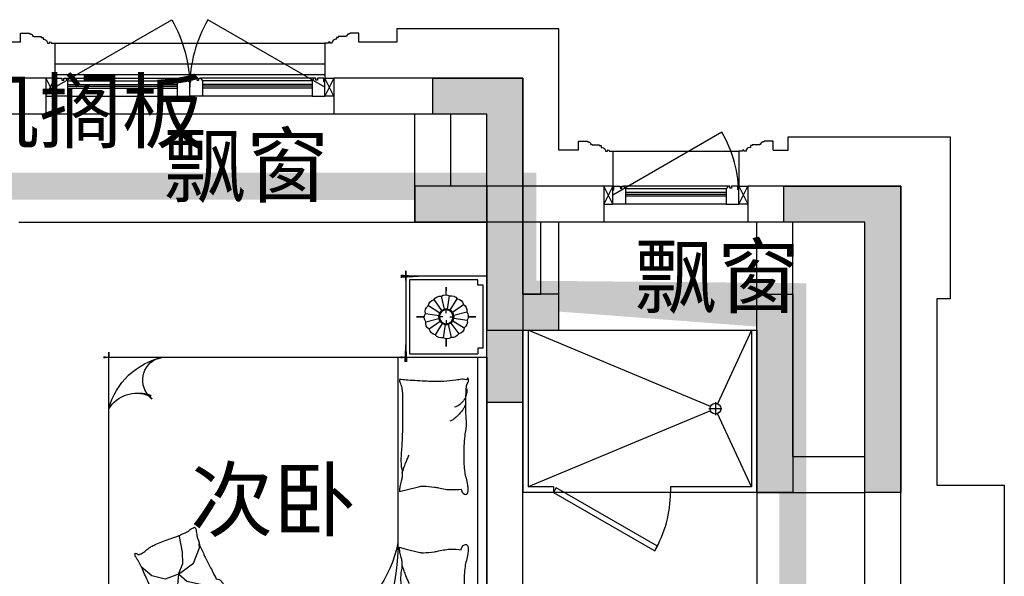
# Model space of a CAD drawing. Header units: millimetres. Extents: x 296296 to 297283, y 219875 to 220035.
# Tile 131 of 256: x 296816.59 to 296822.06, y 220021.12 to 220024.21. Entities that reach past the tile are written whole.
import ezdxf

# ---------------------------------------------------------------- set-up
doc = ezdxf.new("R2010")
doc.units = ezdxf.units.MM
doc.linetypes.add('185洋房-边套（报建版）-旧规$0$洋房户型$0$CONTINOUS', pattern=[0])
doc.linetypes.add('185洋房-边套（报建版）-旧规$0$洋房户型$0$XU-140-SF-N1$0$DASH', pattern=[0.35, 0.25, -0.1])
doc.layers.add('面积-计容-住宅-1', color=1, linetype='Continuous', lineweight=0)
doc.styles.get("Standard").update_dxf_attribs({"font": 'arial.ttf'})

# ---------------------------------------------------------------- blocks, each defined once
blk = doc.blocks.new('wy53eu64i765i57i78i')
for points in [[(1012174.855397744, 192158.4376811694), (1012174.855397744, 191558.4369128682), (1012574.855135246, 191558.4369128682), (1012574.855196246, 191758.4376811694), (1012374.855438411, 191758.4376811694), (1012374.855519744, 192358.4376811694), (1011774.855165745, 192358.4376835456), (1011774.855165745, 192158.4376835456)], [(1013874.855127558, 190658.4377331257), (1013674.855127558, 190658.4377331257), (1013674.855127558, 191758.4377331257), (1013874.855127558, 191758.4377331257)]]:
    blk.add_hatch(color=253).paths.add_polyline_path(points)
at = {"color": 253}
for points in [[(1012174.855397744, 192158.4376811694), (1012174.855397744, 191558.4369128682), (1012574.855135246, 191558.4369128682), (1012574.855196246, 191758.4376811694), (1012374.855438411, 191758.4376811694), (1012374.855519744, 192358.4376811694), (1011774.855165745, 192358.4376835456), (1011774.855165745, 192158.4376835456), (1012174.855397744, 192158.4376811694)], [(1013874.855127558, 190658.4377331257), (1013674.855127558, 190658.4377331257), (1013674.855127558, 191758.4377331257), (1013874.855127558, 191758.4377331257)]]:
    blk.add_lwpolyline(points, close=True, dxfattribs=at)
blk = doc.blocks.new('sayea5yuteaytuytrauyt')
h = blk.add_hatch()
h.set_pattern_fill('钢筋混凝土', color=253, scale=100)
h.set_pattern_definition([(45, (0, 0), (-176.7766952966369, 176.7766952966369), []), (49.99999999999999, (0, 0), (717.2601826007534, -62.75213498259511), [75, -825]), (355, (0, 0), (-138.751333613, 752.1921337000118), [60, -660]), (100.4514, (59.77168, -5.22934), (578.5093817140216, 689.4395420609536), [63.74019000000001, -701.142112]), (46.1842, (0, 200), (1067.241048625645, -165.5190143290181), [112.5, -1237.5]), (96.63560000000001, (88.936745, 186.206693), (934.6627055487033, 974.1178709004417), [95.610288, -1051.713]), (351.1842, (0, 200), (934.6619451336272, 974.1186009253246), [90, -990]), (21, (100, 150), (596.9070521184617, -402.6188906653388), [75, -825]), (326.0000000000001, (100, 150), (243.3153319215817, 725.150045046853), [60, -660]), (71.4514, (149.742233, 116.448394), (840.22262858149, 322.5304967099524), [63.74019000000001, -701.142112]), (37.5, (0, 0), (12.15985531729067, 332.8938538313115), [0, -652, 0, -670, 0, -662.5]), (7.5, (0, 0), (263.0695374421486, 394.4117118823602), [0, -382, 0, -637, 0, -252.5]), (327.5, (-223, 0), (533.822436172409, -22.55487173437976), [0, -250, 0, -780, 0, -1035]), (317.5, (-323, 0), (583.1861693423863, 100.1049823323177), [0, -325, 0, -518, 0, -735])])
h.paths.add_polyline_path([(1007424.854593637, 89058.43775986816), (1007424.854593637, 87258.43856486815), (1007174.854593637, 87258.43856486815), (1007174.854593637, 89058.43775986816)])
h.paths.add_polyline_path([(1021574.855280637, 89058.43775986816), (1021574.855280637, 87258.43856486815), (1021324.855280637, 87258.43856486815), (1021324.855280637, 89058.43775986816)])
h.paths.add_polyline_path([(989374.8548266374, 89058.43775186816), (989374.8548266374, 87258.43815686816), (989124.8548266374, 87258.43815686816), (989124.8548266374, 89058.43775186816)])
h.paths.add_polyline_path([(1039624.855051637, 89058.43775186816), (1039624.855051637, 87258.43815686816), (1039374.855051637, 87258.43815686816), (1039374.855051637, 89058.43775186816)])
h.paths.add_polyline_path([(1014474.854936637, 87858.43815686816), (1014474.854936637, 84858.43816086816), (1014274.854936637, 84858.43816086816), (1014274.854936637, 87858.43815686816)])
h.paths.add_polyline_path([(1044574.854944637, 92958.43692786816), (1044574.854944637, 91158.43691286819), (1044374.854944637, 91158.43691286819), (1044374.854944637, 92758.43691286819), (1044074.854822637, 92758.43691286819), (1044074.854822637, 92958.43691286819)])
h.paths.add_polyline_path([(984374.8549336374, 92758.43691286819), (984374.8549336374, 91158.43691286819), (984174.8549336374, 91158.43691286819), (984174.8548116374, 92958.43691286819), (984674.8550556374, 92958.43691286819), (984674.8550556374, 92758.43691286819)])
h.paths.add_polyline_path([(1027974.850721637, 92758.43691286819), (1027974.850721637, 91258.40206186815), (1027774.850721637, 91258.40206186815), (1027774.850721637, 92958.43691286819), (1028324.850721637, 92958.43691286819), (1028324.850721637, 92758.43691286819)])
h.paths.add_polyline_path([(1000974.859155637, 92958.43691286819), (1000974.859155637, 91258.40206186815), (1000774.859155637, 91258.40206186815), (1000774.859155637, 92758.43691286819), (1000424.859155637, 92758.43691286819), (1000424.859155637, 92958.43691286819)])
h.paths.add_polyline_path([(1033174.859613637, 92958.43691286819), (1033174.859613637, 91258.40205786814), (1032974.859613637, 91258.40205786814), (1032974.859613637, 92758.43691286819), (1032624.859613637, 92758.43691286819), (1032624.859613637, 92958.43691286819)])
h.paths.add_polyline_path([(995774.8502636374, 92758.43691286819), (995774.8502636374, 91258.40205786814), (995574.8502636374, 91258.40205786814), (995574.8502636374, 92958.43691286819), (996124.8502636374, 92958.43691286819), (996124.8502636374, 92758.43691286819)])
h.paths.add_polyline_path([(1014874.854936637, 80258.43772586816), (1014874.854936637, 80058.43772586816), (1014274.854936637, 80058.43772586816), (1014274.854936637, 81858.43772586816), (1014474.854936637, 81858.43772586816), (1014474.854936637, 80258.43772586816)])
h.paths.add_polyline_path([(1046674.855165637, 92358.43775186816), (1046674.855165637, 90658.43777086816), (1046474.855165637, 90658.43777086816), (1046474.855165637, 92158.43775186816), (1046024.855051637, 92158.43775186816), (1046024.855051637, 92358.43775186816)])
h.paths.add_polyline_path([(982274.8547116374, 92158.43775186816), (982274.8547116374, 90658.43777086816), (982074.8547116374, 90658.43777086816), (982074.8547116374, 92358.43775186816), (982724.8548266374, 92358.43775186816), (982724.8548266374, 92158.43775186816)])
h.paths.add_polyline_path([(1042874.855566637, 80058.43772586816), (1042874.855604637, 79458.43791586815), (1042074.855596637, 79458.43791586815), (1042074.855596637, 79658.43791586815), (1042674.855566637, 79658.43791586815), (1042674.855528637, 80258.43772586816), (1043624.855539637, 80258.43772586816), (1043624.855539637, 80058.43772586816)])
h.paths.add_polyline_path([(1010674.855341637, 80058.43772586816), (1010674.855379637, 79458.43791586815), (1009874.855367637, 79458.43791586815), (1009874.855367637, 79658.43791586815), (1010474.855341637, 79658.43791586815), (1010474.855303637, 80258.43772586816), (1011424.855310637, 80258.43772586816), (1011424.855310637, 80058.43772586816)])
h.paths.add_polyline_path([(1018874.854505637, 79658.43791586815), (1018874.854505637, 79458.43791586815), (1018074.854498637, 79458.43791586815), (1018074.854536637, 80058.43772586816), (1017324.854563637, 80058.43772586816), (1017324.854563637, 80258.43772586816), (1018274.854536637, 80258.43773286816), (1018274.854536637, 79658.43791586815)])
h.paths.add_polyline_path([(986674.8542806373, 79658.43791586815), (986674.8542806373, 79458.43791586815), (985874.8542736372, 79458.43791586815), (985874.8543116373, 80058.43772586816), (985124.8543376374, 80058.43772586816), (985124.8543376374, 80258.43772586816), (986074.8543116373, 80258.43773286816), (986074.8543116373, 79658.43791586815)])
h.paths.add_polyline_path([(1016574.855280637, 92758.43691286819), (1016574.855280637, 91158.43691286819), (1016374.855280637, 91158.43691286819), (1016374.855280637, 92158.43775186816), (1016074.855051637, 92158.43775186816), (1016074.855051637, 92358.43775186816), (1016374.855280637, 92358.43775186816), (1016374.855280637, 92958.43691286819), (1016874.855280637, 92958.43691286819), (1016874.855280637, 92758.43691286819)])
h.paths.add_polyline_path([(1012374.854593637, 92158.43775186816), (1012374.854593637, 91158.43691286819), (1012174.854593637, 91158.43691286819), (1012174.854593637, 92758.43691286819), (1011874.854593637, 92758.43691286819), (1011874.854593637, 92958.43691286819), (1012374.854593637, 92958.43691286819), (1012374.854593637, 92358.43775186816), (1012674.854826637, 92358.43775186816), (1012674.854826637, 92158.43775186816)])
h.paths.add_polyline_path([(1031699.854631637, 87258.43614286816), (1031699.854631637, 86658.43778686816), (1029249.854215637, 86658.43778686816), (1029249.854215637, 87258.43614286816), (1029449.854215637, 87258.43614286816), (1029449.854215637, 86858.43778286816), (1031499.854631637, 86858.43778286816), (1031499.854631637, 87258.43614286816)])
h.paths.add_polyline_path([(999499.8556616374, 87258.43614286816), (999499.8556616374, 86658.43778686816), (997049.8552426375, 86658.43778686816), (997049.8552426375, 87258.43614286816), (997249.8552426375, 87258.43614286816), (997249.8552426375, 86858.43778286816), (999299.8556616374, 86858.43778286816), (999299.8556616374, 87258.43614286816)])
h.paths.add_polyline_path([(1029449.854215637, 89158.43772886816), (1029449.854215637, 88743.43829786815), (1029249.854215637, 88743.43829786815), (1029249.854215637, 89358.43772886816), (1031699.854631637, 89358.43772886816), (1031699.854631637, 88743.43913286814), (1031499.854631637, 88743.43913286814), (1031499.854631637, 89158.43772886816)])
h.paths.add_polyline_path([(999499.8556616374, 89358.43772886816), (999499.8556616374, 88743.43829786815), (999299.8556616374, 88743.43829786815), (999299.8556616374, 89158.43772886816), (997249.8552426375, 89158.43772886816), (997249.8552426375, 88743.43913286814), (997049.8552426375, 88743.43913286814), (997049.8552426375, 89358.43772886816)])
h.paths.add_polyline_path([(1026174.845110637, 92958.43691286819), (1026174.845110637, 90058.43717586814), (1025974.845110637, 90058.43717586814), (1025974.845110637, 92758.43691286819), (1025574.850809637, 92758.43691286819), (1025574.850809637, 92958.43691286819)])
h.paths.add_polyline_path([(1002774.864763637, 92758.43691286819), (1002774.864763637, 90058.43717586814), (1002574.864763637, 90058.43717586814), (1002574.864763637, 92958.43691286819), (1003174.859068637, 92958.43691286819), (1003174.859068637, 92758.43691286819)])
h.paths.add_polyline_path([(993974.8547306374, 92958.43691686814), (993974.8547306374, 90058.44779286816), (993774.8547306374, 90058.44779286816), (993774.8547306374, 92758.43691286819), (993374.8515306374, 92758.43691286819), (993374.8515306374, 92958.43691286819)])
h.paths.add_polyline_path([(1034974.855142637, 92758.43691286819), (1034974.855142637, 90058.44779286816), (1034774.855142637, 90058.44779286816), (1034774.855142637, 92958.43691686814), (1035374.858343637, 92958.43691286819), (1035374.858343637, 92758.43691286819)])
h.paths.add_polyline_path([(1046674.855165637, 83408.43776386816), (1046674.855165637, 80058.43772586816), (1046074.855165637, 80058.43772586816), (1046074.855165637, 80258.43772586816), (1046474.855165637, 80258.43772586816), (1046474.855165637, 83408.43776386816)])
h.paths.add_polyline_path([(982674.8547116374, 80258.43772586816), (982674.8547116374, 80058.43772586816), (982074.8547116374, 80058.43772586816), (982074.8547116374, 83408.43776386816), (982274.8547116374, 83408.43776386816), (982274.8547116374, 80258.43772586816)])
h.paths.add_polyline_path([(1001674.854280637, 89358.43772886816), (1001674.854280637, 86658.43778686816), (1001474.854280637, 86658.43778686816), (1001474.854280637, 89158.43772886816), (1000774.859155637, 89158.43772886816), (1000774.859155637, 89358.43772886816)])
h.paths.add_polyline_path([(1027274.855596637, 89158.43772886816), (1027274.855596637, 86658.43778686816), (1027074.855596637, 86658.43778686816), (1027074.855596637, 89358.43772886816), (1027974.850721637, 89358.43772886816), (1027974.850721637, 89158.43772886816)])
h.paths.add_polyline_path([(995074.8548266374, 89158.43772886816), (995074.8548266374, 86658.43778686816), (994874.8548266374, 86658.43778686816), (994874.8548266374, 89358.43772886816), (995774.8502636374, 89358.43772886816), (995774.8502636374, 89158.43772886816)])
h.paths.add_polyline_path([(1033874.855051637, 89358.43772886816), (1033874.855051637, 86658.43778686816), (1033674.855051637, 86658.43778686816), (1033674.855051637, 89158.43772886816), (1032974.859613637, 89158.43772886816), (1032974.859613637, 89358.43772886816)])
h.paths.add_polyline_path([(989374.8548266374, 92958.43691286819), (989374.8548266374, 92158.43691286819), (988974.8548266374, 92158.43691286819), (988974.8548266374, 92958.43691286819)])
h.paths.add_polyline_path([(1007574.854593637, 92958.43691286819), (1007574.854593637, 92158.43691286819), (1007174.854593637, 92158.43691286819), (1007174.854593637, 92958.43691286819)])
h.paths.add_polyline_path([(995074.8548266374, 79658.43738986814), (995074.8548266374, 79258.43738986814), (994374.8548266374, 79258.43738986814), (994374.8548266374, 79658.43738986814)])
h.paths.add_polyline_path([(1002174.854280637, 79658.43738986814), (1002174.854280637, 79258.43738986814), (1001474.854280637, 79258.43738986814), (1001474.854280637, 79658.43738986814)])
h.paths.add_polyline_path([(1027274.855596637, 79658.43738986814), (1027274.855596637, 79258.43738986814), (1026574.855596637, 79258.43738986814), (1026574.855596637, 79658.43738986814)])
h.paths.add_polyline_path([(1034374.855051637, 79658.43738986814), (1034374.855051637, 79258.43738986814), (1033674.855051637, 79258.43738986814), (1033674.855051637, 79658.43738986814)])
h.paths.add_polyline_path([(1039774.855051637, 92958.43691286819), (1039774.855051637, 92158.43691286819), (1039374.855051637, 92158.43691286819), (1039374.855051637, 92958.43691286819)])
h.paths.add_polyline_path([(1021574.855280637, 92958.43691286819), (1021574.855280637, 92158.43691286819), (1021174.855280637, 92158.43691286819), (1021174.855280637, 92958.43691286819)])
at = {"color": 253}
for points in [[(1044574.854944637, 92958.43692786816), (1044574.854944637, 91158.43691286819), (1044374.854944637, 91158.43691286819), (1044374.854944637, 92758.43691286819), (1044074.854822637, 92758.43691286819), (1044074.854822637, 92958.43691286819), (1044574.854944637, 92958.43692786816)], [(1046674.855165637, 92358.43775186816), (1046674.855165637, 90658.43777086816), (1046474.855165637, 90658.43777086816), (1046474.855165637, 92158.43775186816), (1046024.855051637, 92158.43775186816), (1046024.855051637, 92358.43775186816), (1046674.855165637, 92358.43775186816)]]:
    blk.add_lwpolyline(points, close=True, dxfattribs=at)
blk = doc.blocks.new('4uyh5uj6kj67j75rykjtuk7tsik76ykj')
at = {"color": 253}
for s, p in [('空调室外机搁板', (864583.8949896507, 434606.3645511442)), ('飘窗', (867578.1784163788, 434306)), ('飘窗', (870194.1784163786, 433690)), ('次卧', (867727.401820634, 432449))]:
    blk.add_text(s, height=337.5886524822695, dxfattribs=at).set_placement(p)
blk = doc.blocks.new('185洋房-边套（报建版）-旧规$0$洋房户型$0$11A$C643C1FD2')
at = {"color": 253}
for points in [[(28.00162752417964, 342.6770962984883, -0.2633679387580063), (0.0515171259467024, 361.4657623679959, -0.494818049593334), (9.22300753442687, 380.2089987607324, -0.049224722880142), (26.89366485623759, 381.9528907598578, -0.0368308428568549), (50.53589313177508, 380.2089987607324, -0.0318926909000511), (88.513958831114, 372.0737317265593, 0.0357819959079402), (122.4282498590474, 365.0841070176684, 0.0329412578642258), (212.0899194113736, 359.1705537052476, 0.0265644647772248), (323.3170857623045, 365.0841070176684, 0.0179054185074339), (360.8313586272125, 370.4487565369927, -0.0333974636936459), (381.0393698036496, 372.7026747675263, -0.0320396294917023), (418.1219118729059, 371.9701745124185, 0.018441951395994), (482.4437609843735, 368.9494421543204, 0.0108372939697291), (547.20722402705, 369.7023622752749, 0.0146238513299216), (595.1154809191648, 372.7026747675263, 0.1112493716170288), (617.6622878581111, 380.009099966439, -0.1537083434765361), (634.5505437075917, 383.9622313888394, -0.0764444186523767), (641.9869964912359, 382.2391803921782, -0.215512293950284), (643.9398537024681, 380.2089987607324, -0.5858582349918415), (641.2773915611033, 377.1638927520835, 0.3634893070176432), (636.428366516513, 374.5792910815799, 0.1917162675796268), (636.3710470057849, 363.0441536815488, -0.1296753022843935), (638.3061893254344, 346.4303289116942, -0.0173502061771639), (635.3064320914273, 329.6262630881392, 0.0193256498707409), (632.6727208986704, 314.5282753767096, 0.0188175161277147), (626.0583722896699, 246.1461785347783, 0.0218280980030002), (625.1612337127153, 186.9199199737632, 0.0062041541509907), (626.5468691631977, 153.0692459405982, 0.0019630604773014), (632.6727208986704, 46.17539165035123, 0.0283408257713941), (636.9498540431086, 10.04676229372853, -0.1170135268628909), (636.428366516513, 1.137023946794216, -0.3660599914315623), (634.9992988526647, 0.2057491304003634, -0.0397304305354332), (621.4055880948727, 3.013640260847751, -0.0483088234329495), (607.6671159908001, 8.49546699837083, 0.0629807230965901), (596.9933037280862, 12.39658056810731, 0.0405796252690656), (573.5959727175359, 15.7771522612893, 0.0143450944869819), (506.85604535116, 18.02642949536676, 0.0054844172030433), (381.4113608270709, 17.27782013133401, 0.0071527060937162), (285.2684470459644, 14.27319686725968, 0.0087615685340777), (242.7241944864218, 11.586396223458, -0.0081531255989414), (197.0090114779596, 8.643489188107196, -0.062510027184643), (139.879690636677, 13.04411358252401, 0.078669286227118), (94.29284231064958, 15.08410701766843, 0.0478250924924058), (71.93141105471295, 10.36764307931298, -0.0344939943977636), (41.1465831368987, 3.013640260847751, -0.0235713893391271), (15.81139786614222, -8.1299222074e-06, -0.5102284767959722), (14.85667191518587, 1.137023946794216), (22.36815910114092, 31.16260241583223), (43.02460189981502, 113.7327313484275, 0.0730409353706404), (44.97563112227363, 133.3135636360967, 0.0233051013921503), (39.26876032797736, 194.4262439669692, 0.0182988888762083), (35.19884174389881, 217.2706755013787, -0.0109698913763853), (27.85368260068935, 255.2657693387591, -0.0422811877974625), (24.94686314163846, 289.579173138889, -0.0272005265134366), (27.85368260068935, 342.9727865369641)], [(501.8616993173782, 368.8804882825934, 0.0278421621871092), (478.0799251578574, 358.2673156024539, 0.0486850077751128), (465.5431597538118, 350.1835615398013, 0.0236664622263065), (437.6198862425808, 325.8245057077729, 0.0312234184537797), (418.5966097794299, 305.1453350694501, 0.0468009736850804), (413.4886008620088, 297.4792006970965, 0.023190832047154), (405.4516541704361, 280.7496055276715)], [(583.8483481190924, 374.5792910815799, 0.0881531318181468), (549.3185234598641, 371.0355364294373, 0.0881531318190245), (518.1231781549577, 355.8132692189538, 0.0775471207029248), (496.4769416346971, 334.2011149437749, 0.077547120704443), (482.4437609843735, 307.0218101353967)], [(118.3913605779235, 15.79728258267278, 0.0097294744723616), (145.6801728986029, 24.82911724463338, 0.009729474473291), (172.5969230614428, 34.91583502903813, 0.0079705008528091), (194.3418602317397, 43.95450188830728, 0.0079705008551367), (215.7876314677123, 53.68171564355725)]]:
    blk.add_lwpolyline(points, format="xyb", dxfattribs=at)
blk = doc.blocks.new('185洋房-边套（报建版）-旧规$0$洋房户型$0$11A$C5A527934')
at = {"color": 253}
for p, q in [((122.7863028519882, 492.3297854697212), (194.0422210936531, 398.7701386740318)), ((469.082148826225, 493.1734273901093), (467.2889541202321, 399.6312042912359)), ((194.0422210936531, 398.7701386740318), (261.6452530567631, 281.4336128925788)), ((347.0384173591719, 320.5457457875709), (364.8287260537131, 400.5479455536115)), ((467.2889541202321, 399.6312042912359), (490.5114477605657, 289.7861020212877)), ((592.6898554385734, 326.9167924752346), (677.8384109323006, 360.9532905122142)), ((677.8384109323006, 360.9532905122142), (699.5126560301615, 357.8590980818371)), ((261.6452530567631, 281.4336128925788), (277.656460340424, 231.6545115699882)), ((329.248285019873, 268.9888375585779), (347.0384173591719, 320.5457457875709)), ((490.5114477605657, 289.7861020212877), (530.7634408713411, 243.3727071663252)), ((530.7634408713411, 243.3727071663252), (592.6898554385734, 326.9167924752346)), ((69.51041293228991, 247.6549006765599), (37.09750266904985, 229.6184736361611)), ((162.0198065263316, 260.0996760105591), (69.51041293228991, 247.6549006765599)), ((277.656460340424, 231.6545115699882), (162.0198065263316, 260.0996760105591)), ((277.656460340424, 231.6545115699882), (233.1808649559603, 174.7640555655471)), ((277.656460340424, 231.6545115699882), (329.248285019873, 268.9888375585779)), ((277.656460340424, 231.6545115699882), (288.2512753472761, 146.9533973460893)), ((363.562474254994, 226.3543945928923), (318.6659118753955, 193.8651198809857)), ((530.7634408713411, 243.3727071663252), (363.562474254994, 226.3543945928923)), ((530.7634408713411, 243.3727071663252), (502.8965543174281, 169.1111991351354)), ((530.7634408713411, 243.3727071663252), (591.1416068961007, 268.1265008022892)), ((591.1416068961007, 268.1265008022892), (653.0678451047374, 265.0323083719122)), ((653.0678451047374, 265.0323083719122), (741.3128976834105, 249.5610920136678)), ((741.3128976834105, 249.5610920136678), (744.2826452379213, 243.7632998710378)), ((233.1808649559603, 174.7640555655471), (174.4729873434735, 132.0963089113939)), ((318.6659118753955, 193.8651198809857), (307.8287011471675, 186.1295117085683)), ((502.8965543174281, 169.1111991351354), (521.4744786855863, 94.8498182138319)), ((174.4729873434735, 132.0963089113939), (90.85874809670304, 132.0963089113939)), ((289.9070901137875, 133.7158508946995), (300.5571840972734, 48.57280439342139)), ((521.4744786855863, 94.8498182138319), (569.7114051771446, 38.53747242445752))]:
    blk.add_line(p, q, dxfattribs=at)
blk.add_lwpolyline([(405.0356356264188, 391.5003112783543, -0.0256263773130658), (394.5934741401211, 394.0405346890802, -0.0108003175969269), (278.209239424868, 431.5106167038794, -0.0045599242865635), (199.4338971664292, 459.5707737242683, -0.0112502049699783), (167.8769151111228, 471.9491266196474, -0.0693939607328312), (150.9364112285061, 481.9861399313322, 0.0797562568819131), (135.9971100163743, 490.4264496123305, 0.1063994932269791), (122.7863028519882, 492.3297854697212, 0.3286420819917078), (119.1773717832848, 489.2655320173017, 0.2995467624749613), (121.3153486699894, 483.4137400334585, -0.1899166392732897), (126.2542959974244, 475.4833428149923, -0.0335175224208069), (127.3176843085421, 466.2475801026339, -0.0756271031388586), (126.8906863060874, 462.1304654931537, -0.0534886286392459), (124.2209201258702, 455.063051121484, -0.0178378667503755), (113.3135905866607, 435.2732662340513, -0.0383935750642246), (97.84424402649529, 413.4275901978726, 0.0595290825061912), (88.45066338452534, 398.9000875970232, 0.0359425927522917), (78.95537845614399, 375.3470172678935, 0.011245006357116), (55.85925023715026, 297.6302435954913, 0.0062027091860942), (46.61283075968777, 262.009805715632, -0.010783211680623), (41.10622010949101, 241.5682398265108, -0.0194848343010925), (37.09750266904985, 229.6184736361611, -0.0050616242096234), (19.43351800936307, 184.4461909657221, -0.1013919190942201), (4.367418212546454, 161.6979340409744, 0.2237680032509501), (2.24386440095e-05, 149.6127858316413, 0.2555795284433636), (2.805489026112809, 145.4583129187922, 0.0815627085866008), (16.92475666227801, 140.8788286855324, 0.0718052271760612), (32.32184490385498, 140.7632261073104, -0.0699853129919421), (48.11559286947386, 140.7018463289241, -0.0354599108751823), (101.6783004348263, 129.0320565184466, -0.0294323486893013), (163.8247328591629, 106.7504570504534, -0.0015539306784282), (193.8273851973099, 93.84524431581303, 0.0015200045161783), (224.4987916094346, 80.64991030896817, 0.004735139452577), (256.237719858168, 67.46336765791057, -0.0038204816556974), (295.604757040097, 51.19196171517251, -0.2960011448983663), (315.3198151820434, 22.10359100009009, 0.6497743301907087), (334.6137799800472, 13.98520612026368, 0.0231899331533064), (338.6621444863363, 18.15789371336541, -0.0288000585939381), (341.960333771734, 21.48196777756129, -0.0057266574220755), (347.8876233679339, 26.68343014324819, 0.0043580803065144), (355.6948428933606, 33.49688085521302, 0.0275279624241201), (370.9950301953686, 48.67188713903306, 0.0462141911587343), (378.6929041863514, 58.96571177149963, 0.194121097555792), (381.2113511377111, 73.97301234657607, -0.1337189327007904), (382.2652226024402, 95.61669339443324, -0.0057790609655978), (388.9653815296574, 115.431317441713, -0.0088817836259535)], format="xyb", dxfattribs=at)
blk.add_lwpolyline([(770.2698468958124, 299.0561550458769, 0.1013919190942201), (787.0352203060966, 320.5827156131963, -0.2237680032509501), (792.3160632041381, 332.2975630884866, -0.2555795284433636), (789.8372789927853, 336.6548462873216, -0.0815627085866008), (776.1105519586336, 342.3030636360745, -0.0718052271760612), (760.7676185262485, 343.5984725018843, 0.0699853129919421), (745.0250362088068, 344.8702209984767, 0.0354599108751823), (692.5143547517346, 360.6111221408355, 0.0294323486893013), (632.2585668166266, 387.5905357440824, 0.0015539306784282), (603.3333250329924, 402.757409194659, -0.0015200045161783), (573.7635334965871, 418.2648087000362, -0.004735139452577), (543.1286866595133, 433.8452654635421, 0.0038204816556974), (505.1246174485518, 453.0861851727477, 0.2960011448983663), (487.6971029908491, 483.6000929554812, 0.265444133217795), (469.082148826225, 493.1734273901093, -0.0231899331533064), (464.7258680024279, 489.3233112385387, 0.0288000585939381), (461.1825995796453, 486.2618132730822, 0.0057266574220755), (454.8740680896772, 481.5299634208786, -0.0043580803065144), (446.5675822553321, 475.3349589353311, -0.0275279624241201), (430.149279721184, 461.3773126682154, -0.0462141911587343), (421.6850562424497, 451.7037915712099, -0.194121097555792), (418.0237477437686, 436.9336708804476, 0.1337189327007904), (415.3140452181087, 415.4344363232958, 0.0115049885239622), (398.5551213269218, 377.3189803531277, 0.0088817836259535), (374.8533441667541, 328.8747350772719, 0.0124257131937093), (341.4359616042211, 267.358714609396, -0.0336123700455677), (330.0450882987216, 244.0923795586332), (309.3242681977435, 193.4073047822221), (293.3396342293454, 154.3073867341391, 0.2243410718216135), (280.2644931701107, 142.336453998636, -0.7227715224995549), (280.1118582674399, 134.362428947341, -0.1035130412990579), (283.475598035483, 133.9159818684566, 0.0534647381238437), (289.9907356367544, 133.7042395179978, 0.0301092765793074), (310.7412826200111, 129.5083340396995, -0.0314364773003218), (330.6279829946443, 125.5419687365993, -0.0532399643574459), (344.2355694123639, 125.1658530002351, 0.0551795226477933), (357.3661006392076, 124.7520930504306, 0.0562710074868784), (380.1486569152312, 118.8334074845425, 0.0108003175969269), (493.3185365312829, 72.55300682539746, 0.0045599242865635), (569.7114051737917, 38.53747242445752, 0.0112502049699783), (600.2267866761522, 23.7767736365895, 0.0693939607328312), (616.3481453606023, 12.47084147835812, -0.0797562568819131), (630.5965715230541, 2.91030277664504, -0.1063994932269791), (643.622630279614, -7.6228861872e-06, -0.3286420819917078), (647.45581179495, 2.778616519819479, -0.2995467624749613), (645.7726487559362, 8.777064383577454, 0.1899166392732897), (641.4560746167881, 17.06268979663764, 0.0335175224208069), (641.103711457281, 26.35278924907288, 0.0756271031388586), (641.8450193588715, 30.42506412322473, 0.0534886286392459), (645.0486305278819, 37.26705745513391, 0.0178378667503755), (657.4407085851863, 56.16260785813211, 0.0383935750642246), (674.5389620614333, 76.75833489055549, -0.0595290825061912), (685.0184041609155, 90.52310813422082, -0.0359425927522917), (696.2910374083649, 113.2791029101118, -0.011245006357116), (725.2760093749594, 188.9969967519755, -0.0062027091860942), (737.2254412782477, 223.8039349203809, 0.010783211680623), (744.2826452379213, 243.7632998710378, 0.0194848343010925), (749.1954882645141, 255.370655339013, 0.0050616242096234)], format="xyb", close=True, dxfattribs=at)
blk = doc.blocks.new('185洋房-边套（报建版）-旧规$0$洋房户型$0$11cdx床头灯2.0')
at = {"color": 253}
for p, q in [((0, 121.9930754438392), (0, 164.8358911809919)), ((-6.675826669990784, 42.33230819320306), (-18.26673075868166, 115.8317782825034)), ((10.03221337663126, 41.66468136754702), (27.45064381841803, 114.0049844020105)), ((-34.65398450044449, 25.21293987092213), (-94.82196508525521, 68.98890669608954)), ((-22.36753262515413, 36.55522483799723), (-61.20316116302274, 100.0242339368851)), ((25.21293987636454, 34.65398449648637), (68.98890671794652, 94.82196510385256)), ((36.55522483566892, 22.36753262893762), (100.0242339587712, 61.20316118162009)), ((-121.9930754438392, 0), (-164.8358911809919, 0)), ((-41.66468137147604, 10.0322133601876), (-114.0049843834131, 27.45064379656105)), ((-19.46074865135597, 0), (-38.24746614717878, 0)), ((0, 19.46074865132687), (0, 38.24746614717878)), ((19.46074865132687, 0), (38.24746614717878, 0)), ((42.33230819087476, 6.675826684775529), (115.8317783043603, 18.26673077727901)), ((121.9930754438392, 0), (164.8358911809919, 0)), ((-42.33230818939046, -6.675826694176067), (-115.831778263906, -18.26673078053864)), ((-36.55522482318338, -22.36753264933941), (-100.0242339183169, -61.20316118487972)), ((-25.21293984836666, -34.65398451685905), (-68.9889066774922, -94.82196510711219)), ((-27.26200928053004, -114.0502396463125), (-9.963274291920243, -41.68122052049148)), ((0, -19.46074865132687), (0, -38.24746614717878)), ((18.72336690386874, -113.8760766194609), (6.952890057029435, -42.28768495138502)), ((62.58618011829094, -99.16473352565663), (22.87297582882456, -36.24110863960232)), ((34.65398451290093, -25.21293985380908), (96.00410843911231, -67.33413310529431)), ((41.66468137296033, -10.03221335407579), (114.3802456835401, -25.8424789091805)), ((0, -121.9930754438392), (0, -164.8358911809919))]:
    blk.add_line(p, q, dxfattribs=at)
for points in [[(0, 164.8358911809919), (0, 121.9930754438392)], [(-164.8358911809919, 0), (-121.9930754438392, 0)], [(164.8358911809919, 0), (122.0982539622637, -1.711093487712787)], [(0, -164.8358911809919), (0, -121.9930754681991)]]:
    blk.add_lwpolyline(points, dxfattribs=at)
for radius in [42.85546614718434, 38.24746614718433]:
    blk.add_circle((0, 0), radius, dxfattribs=at)
for centre, start, end in [((-28.32740078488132, 77.05201628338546), 75.48094052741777, 145.0444984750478), ((3.315424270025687, 82.02720775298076), 52.98094052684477, 122.5444984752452), ((34.45350603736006, 74.51450042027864), 30.48094052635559, 100.0444984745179), ((-74.51450040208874, 34.45350601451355), 120.4809405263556, 190.0444984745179), ((-55.65763585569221, 60.34635381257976), 97.98094052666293, 167.5444984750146), ((60.34635383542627, 55.6576358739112), 7.980940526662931, 77.54449847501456), ((77.05201630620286, 28.32740080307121), 345.4809405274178, 55.04449847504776), ((-82.02720773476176, 3.315424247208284), 142.9809405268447, 212.5444984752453), ((82.02720777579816, -3.315424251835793), 322.9809405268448, 32.54449847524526), ((-77.05201626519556, -28.32740080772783), 165.4809405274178, 235.0444984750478), ((74.51450044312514, -34.45350601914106), 300.4809405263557, 10.04449847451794), ((-60.34635379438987, -55.65763587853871), 187.9809405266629, 257.5444984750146), ((-34.45350599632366, -74.51450042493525), 210.4809405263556, 280.044498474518), ((28.32740082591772, -77.05201628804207), 255.4809405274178, 325.0444984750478), ((55.65763589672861, -60.34635381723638), 277.9809405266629, 347.5444984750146), ((-3.31542422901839, -82.02720775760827), 232.9809405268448, 302.5444984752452)]:
    blk.add_arc(centre, 40.1031497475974, start, end, dxfattribs=at)
blk = doc.blocks.new('*U1093')
at = {"color": 253}
for p, q in [((-900, 0), (-1350, 0)), ((-1350, 0), (-1350, -450)), ((-1350, 0), (1350, 0)), ((900, 0), (-900, 0)), ((-900, 0), (-900, -2100)), ((-900, -450), (-900, 0)), ((900, -2100), (900, 0)), ((900, -450), (900, 0)), ((900, 0), (1350, 0)), ((1350, 0), (1350, -450)), ((-1330, -50), (-1330, -430)), ((-920, -430), (-920, -50)), ((900, -52.37141133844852), (-900, -52.37141133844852)), ((920, -430), (920, -50)), ((1330, -50), (1330, -430)), ((-1330, -430), (-920, -430)), ((1330, -430), (920, -430)), ((-1350, -450), (-900, -450)), ((1350, -450), (900, -450)), ((-900, -2100), (900, -2100))]:
    blk.add_line(p, q, dxfattribs=at)
at = {"color": 253, "linetype": '185洋房-边套（报建版）-旧规$0$洋房户型$0$CONTINOUS', "ltscale": 2.5}
blk.add_line((900, -494.0539780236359), (-129.6384496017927, -493.6936342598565), dxfattribs=at)
at = {"color": 253}
for points in [[(-1300, -20), (-1300, -50), (-1330, -50)], [(-950, -20), (-1300, -20)], [(-950, -20), (-950, -50), (-920, -50)], [(950, -20), (950, -50), (920, -50)], [(950, -20), (1300, -20)], [(1300, -20), (1300, -50), (1330, -50)]]:
    blk.add_lwpolyline(points, dxfattribs=at)
for points in [[(-1350, -332.5829230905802, 0, 18, 0), (-1350, -478.5486145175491, 10, 10, 0)], [(1350, -332.5829230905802, 0, 18, 0), (1350, -478.5486145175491, 10, 10, 0)], [(-900, -349.7433749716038, 0, 10, 0), (-900, -477.732901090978, 10, 10, 0)], [(900, -349.7433749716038, 0, 10, 0), (900, -477.732901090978, 10, 10, 0)], [(-1380.642982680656, -450, 10, 0, 0), (-1202.928873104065, -450, 10, 10, 0)], [(-873.3039343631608, -450, 18, 0, 0), (-1032.485541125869, -450, 10, 10, 0)], [(873.3039343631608, -450, 18, 0, 0), (1032.485541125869, -450, 10, 10, 0)], [(1380.642982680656, -450, 10, 0, 0), (1202.928873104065, -450, 10, 10, 0)], [(668.4798599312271, -1858.974266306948, 10, 0, 0.3742418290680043), (834.35406832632, -1895.367973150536, 10, 10, -2.215859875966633)], [(686.134763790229, -1863.698682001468, 10, 0, -0.1770186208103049), (693.2691898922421, -1995.667389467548, 10, 10, 2.215859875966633)], [(900, -1958.516598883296, 0, 10, 0), (900, -2130, 10, 10, 0)], [(-900, -2005.373558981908, 0, 10, 0), (-900, -2130, 10, 10, 0)], [(-658.2516379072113, -2100, 0, 10, 0), (-930, -2100, 10, 10, 0)], [(775.3735589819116, -2100, 0, 10, 0), (930, -2100, 10, 10, 0)]]:
    blk.add_lwpolyline(points, format="xyseb", dxfattribs=at)
at = {"color": 253, "linetype": '185洋房-边套（报建版）-旧规$0$洋房户型$0$CONTINOUS', "ltscale": 2.5}
for centre, radius, start, end in [((-128.8583196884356, -1775.735626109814), 1282.042229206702, 90.03486480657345, 126.977026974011), ((-10.6178487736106, -1124.520932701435), 641.9571511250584, 100.6846126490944, 154.0789214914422), ((515.9483600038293, -1720.672995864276), 391.6461517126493, 284.3565564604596, 348.6982700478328), ((773.9434106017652, -1781.829325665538), 129.6719098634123, 228.5450077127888, 346.4386693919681), ((519.1637179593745, -1944.946974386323), 181.3429785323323, 301.1833281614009, 22.206194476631)]:
    blk.add_arc(centre, radius, start, end, dxfattribs=at)
at = {"color": 253, "linetype": '185洋房-边套（报建版）-旧规$0$洋房户型$0$XU-140-SF-N1$0$DASH', "ltscale": 2.5}
blk.add_arc((-757.918790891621, -855.2302890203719), 175.8930122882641, 5.188406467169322, 143.8786841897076, dxfattribs=at)
at = {"color": 253, "xscale": -1}
for name, p in [('185洋房-边套（报建版）-旧规$0$洋房户型$0$11cdx床头灯2.0', (-1125, -225)), ('185洋房-边套（报建版）-旧规$0$洋房户型$0$11A$C643C1FD2', (-140.3062636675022, -485.6770544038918))]:
    blk.add_blockref(name, p, dxfattribs=at)
at = {"color": 253}
for name, p in [('185洋房-边套（报建版）-旧规$0$洋房户型$0$11A$C643C1FD2', (140.3062636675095, -485.6770544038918)), ('185洋房-边套（报建版）-旧规$0$洋房户型$0$11cdx床头灯2.0', (1125, -225)), ('185洋房-边套（报建版）-旧规$0$洋房户型$0$11A$C5A527934', (-835.6395401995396, -1956.163217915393))]:
    blk.add_blockref(name, p, dxfattribs=at)
blk = doc.blocks.new('*U1128')
at = {"color": 253}
for p, q in [((899.9999999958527, 0), (899.9999999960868, -1300.000000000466)), ((-4.1472958e-09, -30), (407.7429079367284, -217.4680036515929)), ((-4.1472958e-09, -30), (869.9999999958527, -30)), ((869.9999999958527, -30), (462.2570920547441, -217.4680036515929)), ((869.9999999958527, -30), (869.999999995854, -480)), ((434.9999999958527, -266.466442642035), (434.9999999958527, -193.5335573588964)), ((422.7242716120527, -257.3734632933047), (-3.9132525e-09, -1270.000000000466)), ((398.5335573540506, -230.0000000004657), (471.466442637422, -230.0000000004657)), ((447.2757283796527, -257.3734632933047), (869.9999999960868, -1270.000000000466)), ((869.999999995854, -480), (899.999999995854, -480)), ((869.999999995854, -1130), (899.999999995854, -1130)), ((869.9999999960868, -1130), (869.9999999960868, -1270.000000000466)), ((-4.1460832e-09, -1270.000000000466), (869.999999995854, -1270.000000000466)), ((-4.1460832e-09, -1300.000000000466), (899.999999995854, -1300.000000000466))]:
    blk.add_line(p, q, dxfattribs=at)
for points in [[(899.9999999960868, -1300.000000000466), (-4.1460832e-09, -1300.000000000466), (-4.1472958e-09, 0), (899.9999999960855, 0)], [(1199.01923788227, -552.0834875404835), (874.0192378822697, -1115), (899.999999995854, -1130), (1224.999999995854, -567.0834875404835)]]:
    blk.add_lwpolyline(points, close=True, dxfattribs=at)
blk.add_circle((434.9999999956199, -230.0000000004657), 30, dxfattribs=at)
blk.add_arc((899.9999999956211, -1130.000000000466), 649.9999999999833, 60.00000000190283, 90, dxfattribs=at)
blk = doc.blocks.new('185洋房-边套（报建版）-旧规')
at = {"color": 253, "linetype": 'Continuous'}
for p, q in [((2399.999993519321, 12800.00000593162), (2399.999993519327, 13200.00000567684)), ((2399.999993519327, 13200.00000567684), (2599.999993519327, 13200.00000567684)), ((2599.999993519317, 12600.00000593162), (2599.999993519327, 13200.00000567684)), ((2199.999993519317, 12800.00000593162), (2399.999993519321, 12800.00000593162)), ((2199.999993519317, 12800.00000593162), (2199.999993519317, 12600.00000593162)), ((500.0000000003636, 11299.99999973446), (500.0000000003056, 12600.00000027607)), ((500.0000000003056, 12600.00000027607), (700.0000000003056, 12600.00000027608)), ((700.0000000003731, 11099.99999973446), (700.0000000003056, 12600.00000027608)), ((1799.999999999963, 11999.99999973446), (1800.000000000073, 12600.00000001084)), ((1800.000000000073, 12600.00000001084), (1900.000000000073, 12600.00000001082)), ((1900.000000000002, 12199.99999973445), (1900.000000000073, 12600.00000001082)), ((2000.000000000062, 12199.99999973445), (2000.000000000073, 12600.00000026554)), ((2000.000000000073, 12600.00000026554), (2200.000000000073, 12600.00000026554)), ((2199.999993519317, 12600.00000593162), (2599.999993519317, 12600.00000593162)), ((2200.000000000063, 12100.00000026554), (2200.000000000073, 12600.00000026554)), ((2000.000000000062, 12199.99999973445), (1900.000000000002, 12199.99999973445)), ((2200, 8700.000000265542), (2200.000000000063, 12099.99999973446)), ((2000.000000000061, 11999.99999973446), (1799.999999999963, 11999.99999973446)), ((2000, 8700.000000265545), (2000.000000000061, 11999.99999973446)), ((500.0000000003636, 11299.99999973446), (100, 11299.99999973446)), ((100, 11099.99999973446), (100, 11299.99999973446)), ((700.0000000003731, 11099.99999973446), (100, 11099.99999973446))]:
    blk.add_line(p, q, dxfattribs=at)
at = {"color": 253}
for points in [[(4799.999993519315, 12600.00000593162), (2599.999993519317, 12600.00000593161)], [(1799.999999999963, 11999.99996795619), (700, 12000.00000000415)], [(699.9999737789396, 11099.99999973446), (700.0000000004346, 8800.000000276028)]]:
    blk.add_lwpolyline(points, dxfattribs=at)
at = {"color": 253, "rotation": 90}
blk.add_blockref('*U1093', (2199.999999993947, 10950.00000026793), dxfattribs=at)
at = {"color": 253, "extrusion": (0, 0, -1), "zscale": -1, "rotation": 270.0000016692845}
blk.add_blockref('*U1128', (-700, 12000), dxfattribs=at)
blk = doc.blocks.new('*U1471')
at = {"color": 253}
for points in [[(30732.70266194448, 9049.579764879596), (30732.70266194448, 8999.579764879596), (30782.70266194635, 8999.579764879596), (30782.70266194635, 9002.579764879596), (30789.70266194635, 9002.579764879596), (30789.70266194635, 9005.57976485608), (30792.70266194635, 9005.57976485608, 0.4142135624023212), (30799.70266194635, 9012.57976485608), (30799.70266194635, 9015.57976485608), (30806.70266194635, 9015.57976485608), (30806.70266194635, 9018.57976485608), (30847.70266285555, 9018.579764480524), (30847.70266279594, 9023.579764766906), (30857.70266273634, 9023.579764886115), (30857.70266261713, 9033.579764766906), (30862.70266350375, 9033.57976482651, 0.4039906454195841), (30882.70266297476, 9054.579764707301), (30892.70266264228, 9054.57976462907), (30892.70266262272, 9052.079764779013, 0.9999999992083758), (30902.70266277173, 9052.079764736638), (30902.7026627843, 9054.57976468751), (30922.70266339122, 9054.57976468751), (30922.70266339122, 9249.579764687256)], [(31812.70266483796, 9049.579764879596), (31812.70266483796, 8999.579764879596), (31762.70266483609, 8999.579764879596), (31762.70266483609, 9002.579764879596), (31755.70266483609, 9002.579764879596), (31755.70266483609, 9005.57976485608), (31752.70266483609, 9005.57976485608, -0.4142135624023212), (31745.70266483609, 9012.57976485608), (31745.70266483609, 9015.57976485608), (31738.70266483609, 9015.57976485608), (31738.70266483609, 9018.57976485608), (31697.70266392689, 9018.579764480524), (31697.7026639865, 9023.579764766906), (31687.7026640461, 9023.579764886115), (31687.70266416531, 9033.579764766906), (31682.70266327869, 9033.57976482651, -0.4039906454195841), (31662.70266380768, 9054.579764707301), (31652.70266414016, 9054.57976462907), (31652.70266415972, 9052.079764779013, -0.9999999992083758), (31642.70266401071, 9052.079764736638), (31642.70266399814, 9054.57976468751), (31622.70266339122, 9054.57976468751), (31622.70266339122, 9249.579764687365)]]:
    blk.add_lwpolyline(points, format="xyb", dxfattribs=at)
blk.add_lwpolyline([(31622.70266339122, 9054.57976468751), (30922.70266339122, 9054.57976468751)], dxfattribs=at)
blk = doc.blocks.new('*U1472')
at = {"color": 253}
for points in [[(30532.70266194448, 9049.579764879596), (30532.70266194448, 8999.579764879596), (30582.70266194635, 8999.579764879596), (30582.70266194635, 9002.579764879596), (30589.70266194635, 9002.579764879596), (30589.70266194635, 9005.57976485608), (30592.70266194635, 9005.57976485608, 0.4142135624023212), (30599.70266194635, 9012.57976485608), (30599.70266194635, 9015.57976485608), (30606.70266194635, 9015.57976485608), (30606.70266194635, 9018.57976485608), (30647.70266285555, 9018.579764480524), (30647.70266279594, 9023.579764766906), (30657.70266273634, 9023.579764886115), (30657.70266261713, 9033.579764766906), (30662.70266350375, 9033.57976482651, 0.4039906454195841), (30682.70266297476, 9054.579764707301), (30692.70266264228, 9054.57976462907), (30692.70266262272, 9052.079764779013, 0.9999999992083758), (30702.70266277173, 9052.079764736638), (30702.7026627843, 9054.57976468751), (30722.70266339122, 9054.57976468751), (30722.70266339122, 9249.579764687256)], [(32412.70266483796, 9049.579764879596), (32412.70266483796, 8999.579764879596), (32362.70266483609, 8999.579764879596), (32362.70266483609, 9002.579764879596), (32355.70266483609, 9002.579764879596), (32355.70266483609, 9005.57976485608), (32352.70266483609, 9005.57976485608, -0.4142135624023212), (32345.70266483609, 9012.57976485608), (32345.70266483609, 9015.57976485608), (32338.70266483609, 9015.57976485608), (32338.70266483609, 9018.57976485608), (32297.70266392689, 9018.579764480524), (32297.7026639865, 9023.579764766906), (32287.7026640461, 9023.579764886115), (32287.70266416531, 9033.579764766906), (32282.70266327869, 9033.57976482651, -0.4039906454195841), (32262.70266380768, 9054.579764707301), (32252.70266414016, 9054.57976462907), (32252.70266415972, 9052.079764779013, -0.9999999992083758), (32242.70266401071, 9052.079764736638), (32242.70266399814, 9054.57976468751), (32222.70266339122, 9054.57976468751), (32222.70266339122, 9249.579764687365)]]:
    blk.add_lwpolyline(points, format="xyb", dxfattribs=at)
blk.add_lwpolyline([(32222.70266339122, 9054.57976468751), (30722.70266339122, 9054.57976468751)], dxfattribs=at)
blk = doc.blocks.new('*U1479')
at = {"color": 253}
for points in [[(7970.00000050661, 814.9999839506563), (7970.00000050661, 899.9999839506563), (7900.00000050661, 899.9999839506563), (7900.00000050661, 819.9999839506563), (7905.00000050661, 819.9999839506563), (7905.00000050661, 799.9999839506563), (7940.00000050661, 799.9999839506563), (7940.00000050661, 809.9999839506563), (7950.00000050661, 809.9999839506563), (7950.00000050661, 799.9999839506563), (7960.00000050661, 799.9999839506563)], [(8530.00000050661, 814.9999839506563), (8530.00000050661, 899.9999839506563), (8600.00000050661, 899.9999839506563), (8600.00000050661, 819.9999839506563), (8595.00000050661, 819.9999839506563), (8595.00000050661, 799.9999839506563), (8560.00000050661, 799.9999839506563), (8560.00000050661, 809.9999839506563), (8550.00000050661, 809.9999839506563), (8550.00000050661, 799.9999839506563), (8540.00000050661, 799.9999839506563)]]:
    blk.add_lwpolyline(points, close=True, dxfattribs=at)
for points in [[(7970.00000050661, 899.9999839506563), (8530.00000050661, 899.9999839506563)], [(7970.00000050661, 854.9999839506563), (8530.00000050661, 854.9999839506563)], [(7970.00000050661, 844.9999839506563), (8530.00000050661, 844.9999839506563)], [(7970.00000050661, 834.9999839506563), (8530.00000050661, 834.9999839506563)], [(7960.00000050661, 799.9999839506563), (8540.00000050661, 799.9999839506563)], [(7970.00000050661, 814.9999839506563), (8530.00000050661, 814.9999839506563)]]:
    blk.add_lwpolyline(points, dxfattribs=at)
blk = doc.blocks.new('185标准层外包-边-报建版$0$seyesryhertyheryetrye')
at = {"color": 253}
blk.add_lwpolyline([(22072.70269624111, 23949.57976469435), (22022.70269624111, 23949.57976469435), (22022.70269624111, 23849.57976469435), (22072.70269624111, 23849.57976469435)], close=True, dxfattribs=at)
for points in [[(22022.70269624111, 23849.57976469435), (22072.70269624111, 23949.57976469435)], [(22022.70269624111, 23949.57976469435), (22072.70269732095, 23849.57976468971)]]:
    blk.add_lwpolyline(points, dxfattribs=at)
blk = doc.blocks.new('*U1480')
at = {"color": 253}
for points in [[(7970.00000050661, 814.9999839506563), (7970.00000050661, 899.9999839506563), (7900.00000050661, 899.9999839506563), (7900.00000050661, 819.9999839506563), (7905.00000050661, 819.9999839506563), (7905.00000050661, 799.9999839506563), (7940.00000050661, 799.9999839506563), (7940.00000050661, 809.9999839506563), (7950.00000050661, 809.9999839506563), (7950.00000050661, 799.9999839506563), (7960.00000050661, 799.9999839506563)], [(8580.00000050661, 814.9999839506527), (8580.00000050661, 899.9999839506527), (8650.00000050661, 899.9999839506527), (8650.00000050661, 819.9999839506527), (8645.00000050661, 819.9999839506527), (8645.00000050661, 799.9999839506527), (8610.00000050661, 799.9999839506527), (8610.00000050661, 809.9999839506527), (8600.00000050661, 809.9999839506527), (8600.00000050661, 799.9999839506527), (8590.00000050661, 799.9999839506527)]]:
    blk.add_lwpolyline(points, close=True, dxfattribs=at)
for points in [[(7970.00000050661, 899.9999839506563), (8580.00000050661, 899.9999839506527)], [(7970.00000050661, 854.9999839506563), (8580.00000050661, 854.9999839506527)], [(7970.00000050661, 844.9999839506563), (8580.00000050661, 844.9999839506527)], [(7970.00000050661, 834.9999839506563), (8580.00000050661, 834.9999839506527)], [(7960.00000050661, 799.9999839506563), (8590.00000050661, 799.9999839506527)], [(7970.00000050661, 814.9999839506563), (8580.00000050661, 814.9999839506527)]]:
    blk.add_lwpolyline(points, dxfattribs=at)
blk = doc.blocks.new('185标准层外包-边-报建版')
at = {"color": 253, "linetype": 'Continuous'}
for p, q in [((18622.70269732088, 23849.57976360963), (19672.70266229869, 23849.57977495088)), ((18622.70269732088, 23249.57976468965), (18622.70269732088, 23849.57976360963)), ((19672.70266229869, 23849.57977495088), (19672.70266445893, 23649.57977495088)), ((21272.70266229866, 23849.57979223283), (22022.70269703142, 23849.57980033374)), ((21272.70266229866, 23849.57979223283), (21272.7026644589, 23649.57979223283)), ((18822.70269732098, 23649.57976576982), (19672.70266445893, 23649.57977495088)), ((18822.70269732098, 23049.5797646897), (18822.70269732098, 23649.57976576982)), ((21272.7026644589, 23649.57979223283), (21822.70269703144, 23649.57979817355)), ((16522.70266338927, 23249.57976468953), (17372.70266339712, 23249.57976468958)), ((16522.70266338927, 20249.57976468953), (16522.70266338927, 23249.57976468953)), ((17372.70266339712, 23249.57976468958), (17372.70266339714, 23049.57976468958)), ((18172.70266339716, 23249.57976468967), (18622.70269732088, 23249.57976468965)), ((18172.70266339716, 23249.57976468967), (18172.70266339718, 23049.57976468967)), ((16722.70266338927, 23049.5797646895), (17372.70266339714, 23049.57976468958)), ((16722.70266338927, 20249.57976468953), (16722.70266338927, 23049.5797646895)), ((18172.70266339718, 23049.57976468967), (18822.70269732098, 23049.5797646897))]:
    blk.add_line(p, q, dxfattribs=at)
at = {"color": 253}
for points in [[(18312.70266484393, 23449.57976449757), (18422.70266484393, 23449.57976449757), (18422.70266511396, 24124.57976449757), (19322.70266511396, 24124.57976449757), (19322.70266484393, 24049.57976449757), (19532.70266484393, 24049.57976449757)], [(21412.70266364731, 24049.57977569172), (21882.70269489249, 24049.57977569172)], [(21222.70266229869, 23929.57977495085), (19722.70266229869, 23929.57977495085)], [(21222.70266229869, 23869.57977495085), (19722.70266229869, 23869.57977495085)], [(19672.70266445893, 23649.57977495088), (21272.7026644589, 23649.57977387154)], [(17232.70266195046, 23449.57976449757), (17147.70266338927, 23449.5797645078), (17147.70266338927, 23524.57976411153), (16247.70266338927, 23524.57976411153), (16247.70266338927, 22624.57976411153), (16322.70266338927, 22624.57976411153), (16322.70266338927, 21589.57976613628), (15947.70266338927, 21589.57976613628), (15947.70266338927, 20689.57976613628), (16022.70266358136, 20689.57976613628), (16022.70266358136, 20389.57976613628)], [(17372.70266339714, 23049.57978508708), (18172.70266339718, 23049.57976468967)]]:
    blk.add_lwpolyline(points, dxfattribs=at)
for points in [[(19722.70266231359, 23799.57975315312), (20372.22171515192, 24174.57975315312, -0.1316524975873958), (20472.70266231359, 23799.57975315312)], [(21222.70266231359, 23799.57975315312), (20573.18360947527, 24174.57975315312, 0.1316524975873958), (20472.70266231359, 23799.57975315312)], [(17422.70268669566, 23199.57976468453, -0.1316524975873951), (17516.48490404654, 23549.57976468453), (18122.70268669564, 23199.57976468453)]]:
    blk.add_lwpolyline(points, format="xyb", dxfattribs=at)
at = {"color": 253, "xscale": -1, "rotation": 180}
for name, p in [('*U1472', (-11000.00000109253, 33099.15953963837)), ('*U1480', (11822.70267264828, 24649.57973933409)), ('*U1471', (-13499.99999999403, 32499.15952937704)), ('*U1479', (9522.70268618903, 24049.57974863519)), ('185标准层外包-边-报建版$0$seyesryhertyheryetrye', (-3900.000009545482, 47099.15952938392))]:
    blk.add_blockref(name, p, dxfattribs=at)
at = {"color": 253}
blk.add_blockref('185标准层外包-边-报建版$0$seyesryhertyheryetrye', (-2350.0000230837, -100.000011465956), dxfattribs=at)
at = {"color": 253, "rotation": 180}
for name, p in [('*U1480', (29122.7026736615, 24649.57973933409)), ('185标准层外包-边-报建版$0$seyesryhertyheryetrye', (39445.40538293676, 47099.15952938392))]:
    blk.add_blockref(name, p, dxfattribs=at)
at = {"color": 253, "xscale": -1}
blk.add_blockref('185标准层外包-边-报建版$0$seyesryhertyheryetrye', (43295.40535888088, -99.9999906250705), dxfattribs=at)

msp = doc.modelspace()

# ---------------------------------------------------------------- block references
at = {"xscale": 0.001, "yscale": 0.001, "zscale": 0.001}
for name, p in [('4uyh5uj6kj67j75rykjtuk7tsik76ykj', (295949.8135978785, 219588.9300733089)), ('wy53eu64i765i57i78i', (295807.0135978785, 219830.9300733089)), ('sayea5yuteaytuytrauyt', (295774.8135978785, 219930.9300733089))]:
    msp.add_blockref(name, p, dxfattribs=at)

# ---------------------------------------------------------------- next in the draw order: block references
at = {"xscale": -0.001, "yscale": 0.001, "zscale": 0.001}
msp.add_blockref('185洋房-边套（报建版）-旧规', (296821.3884530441, 220010.4885109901), dxfattribs=at)

# ---------------------------------------------------------------- next in the draw order: linework, layer by layer
at = {"layer": '面积-计容-住宅-1', "const_width": 0.15}
msp.add_lwpolyline([(296809.5884596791, 220021.4885113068), (296814.1884531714, 220021.4885109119), (296814.1884528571, 220022.5885109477), (296815.9884530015, 220022.588510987), (296815.9884527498, 220023.2885110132), (296819.3884526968, 220023.2885109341), (296819.3884527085, 220022.6885109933), (296820.8884517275, 220022.6885109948), (296820.8884517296, 220014.988510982), (296821.5384528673, 220014.9885109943), (296821.5384528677, 220011.5885109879), (296817.688452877, 220011.5885109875), (296817.688452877, 220010.9885109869), (296814.188452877, 220010.9885109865), (296814.1884528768, 220012.7385109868), (296808.6884528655, 220012.7385109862), (296808.6884528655, 220012.7385109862), (296805.2884528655, 220012.7385109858), (296805.2884528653, 220017.6885109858), (296808.5884528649, 220017.6885109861), (296808.5884528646, 220020.1885109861), (296807.8884528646, 220020.1885109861), (296807.8884528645, 220021.1885108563), (296809.5884596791, 220021.1885113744)], close=True, dxfattribs=at)

# ---------------------------------------------------------------- next in the draw order: block references
at = {"xscale": -0.001, "yscale": 0.001, "zscale": 0.001}
msp.add_blockref('185标准层外包-边-报建版', (296838.0111557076, 220000.0389312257), dxfattribs=at)

doc.saveas('drawing.dxf')
